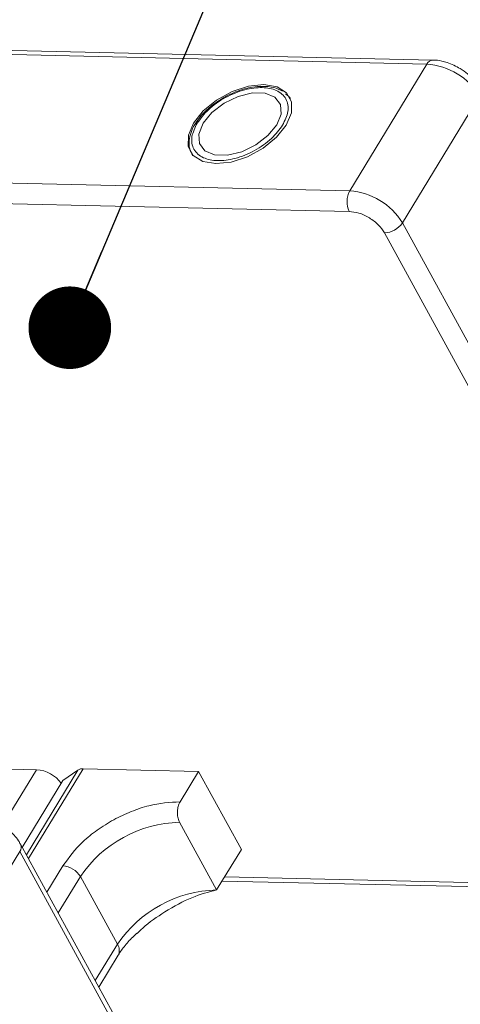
# Model space of a CAD drawing. Header units: millimetres. Extents: x -623 to 852, y 50 to 1083.
# Tile 61 of 72: x 407 to 433, y 965 to 1024. Entities that reach past the tile are written whole.
import ezdxf

# ---------------------------------------------------------------- set-up
doc = ezdxf.new("R2010")
doc.units = ezdxf.units.MM
doc.styles.get("Standard").update_dxf_attribs({"font": '仿宋_GB2312.ttf', "width": 0.8})
doc.dimstyles.new('ISO-25.1', dxfattribs={"dimtxt": 6, "dimasz": 5, "dimexe": 3.5, "dimexo": 0.625, "dimgap": 1.5, "dimtad": 1, "dimtoh": 1, "dimtxsty": 'Standard', "dimcen": 2.5, "dimadec": 0, "dimazin": 0, "dimtfac": 1, "dimtmove": 0, "dimatfit": 3, "dimfxl": 0, "dimarcsym": 0})

msp = doc.modelspace()

# ---------------------------------------------------------------- linework, layer by layer
at = {"color": 7, "linetype": 'Continuous', "lineweight": 15}
for p, q in [((393.557, 1022.66), (431.297, 1021.794)), ((431.662, 1022.044), (393.922, 1022.91)), ((431.297, 1021.794), (426.629, 1014.122)), ((422.944, 1019.825), (422.748, 1020)), ((422.974, 1019.805), (423.042, 1019.714)), ((429.818, 1012.181), (434.487, 1019.854)), ((417.448, 1018.41), (417.341, 1018.259)), ((426.629, 1014.122), (376.033, 1015.283)), ((375.201, 1014.057), (426.6, 1012.878)), ((450.856, 973.728), (429.818, 1012.181)), ((428.726, 1011.584), (449.764, 973.131)), ((407.678, 979.076), (400.854, 979.233)), ((407.678, 979.076), (405.624, 975.702)), ((407.063, 973.93), (410.181, 979.054)), ((407.191, 973.696), (410.501, 979.136)), ((409.28, 978.417), (410.181, 979.054)), ((410.501, 979.136), (417.485, 978.976)), ((416.365, 977.134), (417.485, 978.976)), ((417.485, 978.976), (420.072, 974.248)), ((409.28, 978.417), (406.82, 974.374)), ((418.578, 971.792), (416.336, 975.89)), ((401.994, 966.453), (406.662, 974.126)), ((406.662, 974.126), (427.7, 935.672)), ((427.753, 936.111), (406.716, 974.565)), ((420.072, 974.248), (418.578, 971.792)), ((409.268, 973.252), (408.302, 971.664)), ((408.992, 970.404), (410.331, 972.605)), ((412.573, 968.507), (410.331, 972.605)), ((418.909, 972.336), (449.37, 971.637)), ((449.017, 971.903), (419.063, 972.59)), ((412.573, 968.507), (411.234, 966.306)), ((411.448, 965.915), (412.623, 967.846))]:
    msp.add_line(p, q, dxfattribs=at)
at = {"color": 7, "linetype": 'Continuous', "lineweight": 15, "flags": 128}
for points in [[(418.527, 1015.77), (419.464, 1015.868), (420.452, 1016.19), (421.394, 1016.705), (422.198, 1017.363), (422.785, 1018.1), (423.098, 1018.843), (423.107, 1019.519), (422.809, 1020.063), (422.235, 1020.421), (421.441, 1020.558), (420.504, 1020.461), (419.516, 1020.138), (418.574, 1019.623), (417.77, 1018.965), (417.183, 1018.228), (416.87, 1017.485), (416.862, 1016.809), (417.159, 1016.265), (417.733, 1015.907), (418.527, 1015.77)], [(417.757, 1018.215), (417.496, 1017.561), (417.534, 1016.98), (417.868, 1016.542), (418.457, 1016.299), (419.231, 1016.281), (420.095, 1016.491), (420.946, 1016.902), (421.681, 1017.465), (422.211, 1018.113), (422.473, 1018.767), (422.434, 1019.348), (422.1, 1019.786), (421.511, 1020.029), (420.738, 1020.047), (419.873, 1019.837), (419.023, 1019.426), (418.288, 1018.863), (417.757, 1018.215)]]:
    msp.add_lwpolyline(points, dxfattribs=at)
at = {"color": 7, "linetype": 'Continuous', "lineweight": 15}
for centre, radius, start, end in [((431.69, 1021.611), 0.434, 93.60488, 154.98655), ((431.02, 1017.747), 4.057, 31.28833, 86.07738), ((427.815, 1013.472), 1.352, 151.28833, 206.07738), ((426.351, 1010.074), 4.057, 31.28833, 86.07738), ((428.696, 1012.936), 1.353, 271.29253, 326.07318), ((407.527, 977.02), 2.062, 36.71084, 85.7989), ((410.466, 978.604), 0.533, 86.16284, 122.32972), ((416.504, 968.453), 7.439, 91.29253, 146.07318), ((406.333, 974.389), 0.421, 321.38407, 25.00429), ((409.176, 971.902), 1.352, 31.28833, 86.07738), ((418.746, 964.355), 7.439, 91.29253, 146.07318), ((412.032, 968.134), 0.657, 334.03837, 34.63952)]:
    msp.add_arc(centre, radius, start, end, dxfattribs=at)
for points, knots in [([(433.318, 1021.523), (433.054, 1021.663), (432.688, 1021.857), (432.133, 1021.997), (431.842, 1022.056), (431.669, 1022.042), (431.663, 1022.042)], [0, 0, 0, 0, 0.488426, 0.677574, 0.988617, 1, 1, 1, 1]), ([(434.527, 1020.289), (434.492, 1020.36), (434.394, 1020.557), (434.134, 1020.868), (433.771, 1021.222), (433.469, 1021.423), (433.318, 1021.523)], [0, 0, 0, 0, 0.144277, 0.402847, 0.700432, 1, 1, 1, 1]), ([(417.398, 1018.223), (417.602, 1018.5), (417.917, 1018.928), (418.552, 1019.436), (419.1, 1019.779), (419.686, 1020.057), (420.451, 1020.31), (421.361, 1020.427), (422.105, 1020.272), (422.546, 1019.992), (422.783, 1019.695), (422.903, 1019.336), (422.912, 1018.814), (422.704, 1018.383), (422.57, 1018.105)], [0, 0, 0, 0, 0.119721, 0.184837, 0.25, 0.315115, 0.380279, 0.5, 0.619721, 0.684837, 0.75, 0.815115, 0.880279, 1, 1, 1, 1]), ([(422.568, 1020.16), (422.396, 1020.241), (422.04, 1020.409), (421.405, 1020.469), (420.799, 1020.418), (420.249, 1020.297), (419.682, 1020.112), (419.294, 1019.917), (419.083, 1019.811)], [0, 0, 0, 0, 0.19129, 0.397064, 0.559818, 0.686756, 0.830295, 1, 1, 1, 1]), ([(419.083, 1019.811), (418.802, 1019.64), (418.408, 1019.4), (417.923, 1018.974), (417.635, 1018.686), (417.49, 1018.472), (417.448, 1018.41)], [0, 0, 0, 0, 0.431946, 0.604262, 0.884419, 1, 1, 1, 1]), ([(417.341, 1018.259), (417.313, 1018.22), (417.17, 1018.024), (417.01, 1017.651), (416.892, 1017.151), (416.91, 1016.66), (417.062, 1016.389), (417.136, 1016.258)], [0, 0, 0, 0, 0.055607, 0.284691, 0.52115, 0.769695, 1, 1, 1, 1]), ([(422.57, 1018.105), (422.366, 1017.828), (422.052, 1017.4), (421.416, 1016.892), (420.868, 1016.549), (420.282, 1016.271), (419.517, 1016.018), (418.607, 1015.901), (417.863, 1016.056), (417.422, 1016.336), (417.186, 1016.633), (417.065, 1016.992), (417.056, 1017.514), (417.264, 1017.945), (417.398, 1018.223)], [0, 0, 0, 0, 0.119721, 0.184837, 0.25, 0.315115, 0.380279, 0.5, 0.619721, 0.684837, 0.75, 0.815115, 0.880279, 1, 1, 1, 1]), ([(426.6, 1012.878), (426.79, 1012.857), (427.083, 1012.824), (427.504, 1012.659), (427.821, 1012.491), (428.117, 1012.286), (428.457, 1011.988), (428.62, 1011.743), (428.726, 1011.584)], [0, 0, 0, 0, 0.239443, 0.369636, 0.5, 0.630193, 0.760557, 1, 1, 1, 1]), ([(416.365, 977.134), (415.745, 977.094), (414.792, 977.033), (413.402, 976.56), (412.341, 976.063), (411.349, 975.437), (410.202, 974.522), (409.636, 973.752), (409.268, 973.252)], [0, 0, 0, 0, 0.239457, 0.368361, 0.5, 0.631639, 0.760543, 1, 1, 1, 1]), ([(416.336, 975.89), (416.302, 975.968), (416.232, 976.123), (416.193, 976.418), (416.21, 976.716), (416.274, 976.964), (416.339, 977.086), (416.365, 977.134)], [0, 0, 0, 0, 0.2146939, 0.4293877, 0.6440816, 0.8587754, 1, 1, 1, 1]), ([(406.703, 974.561), (406.667, 974.632), (406.569, 974.829), (406.309, 975.14), (405.947, 975.494), (405.644, 975.695), (405.493, 975.795)], [0, 0, 0, 0, 0.144277, 0.402847, 0.700432, 1, 1, 1, 1]), ([(413.764, 969.157), (413.875, 969.266), (414.374, 969.757), (415.526, 970.544), (417.097, 971.41), (418.086, 971.665), (418.578, 971.792)], [0, 0, 0, 0, 0.078725, 0.354528, 0.678962, 1, 1, 1, 1]), ([(412.626, 967.847), (412.629, 967.853), (412.723, 968.037), (413.038, 968.439), (413.421, 968.88), (413.693, 969.118), (413.752, 969.169)], [0, 0, 0, 0, 0.015478, 0.440972, 0.880268, 1, 1, 1, 1])]:
    msp.add_open_spline(points, degree=3, knots=knots, dxfattribs=at)

# ---------------------------------------------------------------- leaders
at = {"color": 5, "lineweight": 9}
msp.add_leader([(409.694, 1005.836), (423.587, 1038.772), (432.912, 1038.772)], dimstyle='ISO-25.1', override={"dimgap": 1.5, "dimtad": 0, "dimldrblk": 'Dot'}, dxfattribs=at)

doc.saveas('drawing.dxf')
